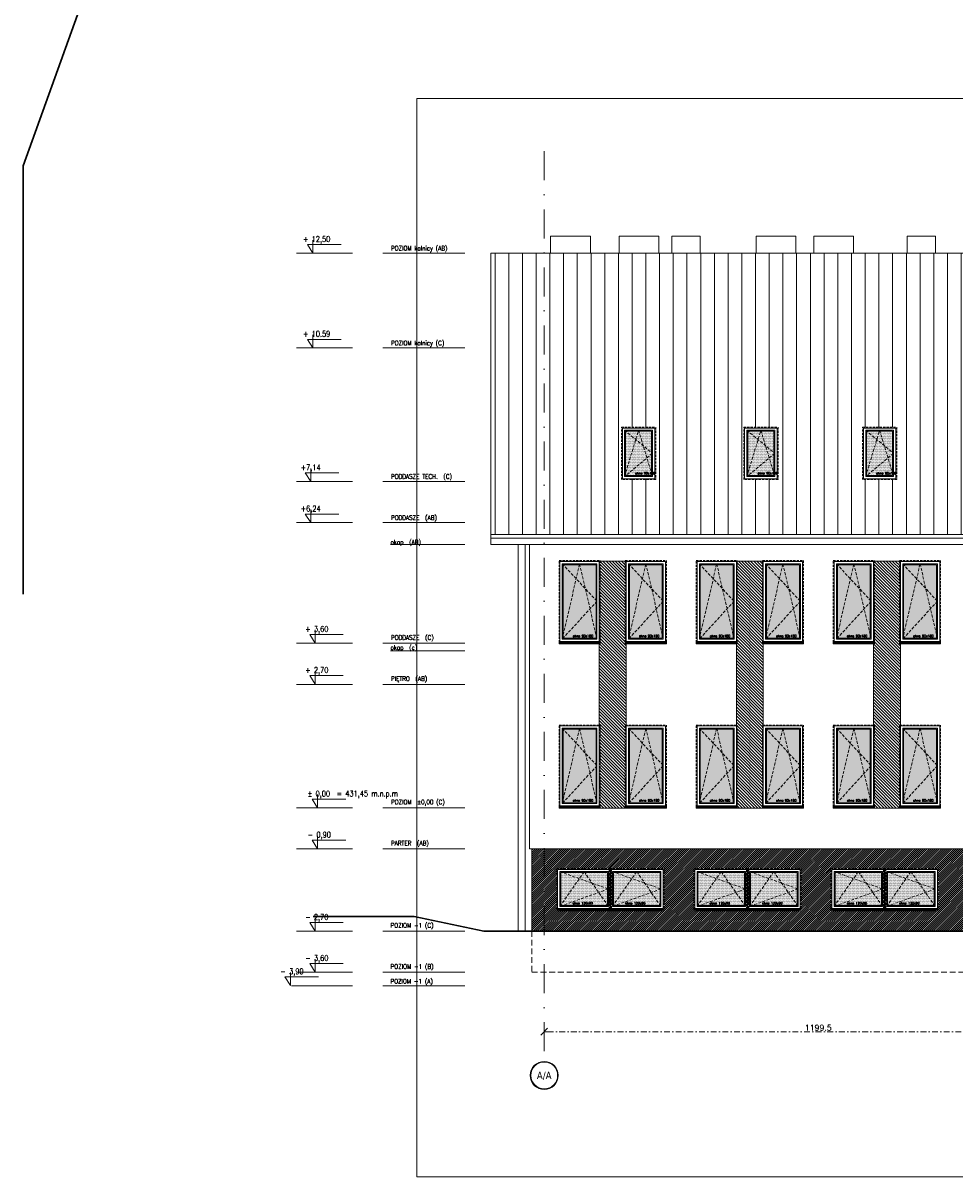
# Model space of a CAD drawing. Header units: millimetres. Extents: x 28291 to 177760, y -399809 to -170937.
# Tile 72 of 256: x 56597 to 58636, y -202902 to -200376. Entities that reach past the tile are written whole.
import ezdxf
from ezdxf.enums import TextEntityAlignment as Align

# ---------------------------------------------------------------- set-up
doc = ezdxf.new("R2010")
doc.units = ezdxf.units.MM
for name, pattern in [('CACHE', [9.525, 6.35, -3.175]), ('CARKOVANA', [7.5, 5, -2.5]), ('DASHDOT', [25.4, 12.7, -6.35, 0, -6.35]), ('HIDDEN', [9.525, 6.35, -3.175])]:
    doc.linetypes.add(name, pattern=pattern)
doc.layers.get('0').update_dxf_attribs({"lineweight": 0})
for name, color, linetype, lineweight in [('! opisy okien elewacja', 7, 'Continuous', 0), ('!! 0_ Istn-sciany', 3, 'Continuous', 30), ('!! 0_ Istn-widok', 1, 'Continuous', 15), ('!! 0_ WIDOK ELEWACJA', 4, 'Continuous', 0), ('!! 0_Istn-cienka', 4, 'Continuous', 9), ('!! 0_Istn-drzwi', 1, 'Continuous', 13), ('!! 0_Osie', 1, 'DASHDOT', 13), ('!! 1  WYDZIELENIE PPOŻ', 252, 'Continuous', 0), ('!! 1_Hatch dach', 252, 'Continuous', 5), ('!! 2_NOWE OKNA WIDOk - remont', 140, 'Continuous', 5), ('!! 2_posadzki winyle 2', 43, 'Continuous', 9), ('!! 2_TYNK OBRYS', 252, 'Continuous', 13), ('0-osie-liniA', 14, 'DASHDOT', 5), ('0-osie-tx', 66, 'Continuous', 9), ('0-rzedne-blok', 62, 'Continuous', 13)]:
    doc.layers.add(name, color=color, linetype=linetype, lineweight=lineweight)
for name, color, linetype, lineweight, true_color in [('!! 0_ Istn-okna - wymienione', 9, 'Continuous', 13, 0x808080), ('!! 1_ELEWACJA KOLOR', 7, 'Continuous', 13, 0x6888bb), ('!! 2_ELEWACJA COKÓŁ', 9, 'Continuous', 13, 0x808080)]:
    doc.layers.add(name, color=color, linetype=linetype, lineweight=lineweight, true_color=true_color)
doc.layers.add('!! 0_ramki', color=66, linetype='Continuous', lineweight=9, plot=False)
doc.styles.add('DEUTSCH', font='SIMPLEX8')
doc.styles.add('SIMPLEX', font='simplex.shx', dxfattribs={"width": 0.77})
doc.styles.add('TAHOMA', font='tahoma.ttf')
doc.styles.add('TXT', font='simplex.shx')
doc.dimstyles.new('DIM50', dxfattribs={"dimscale": 5, "dimtxt": 2.5, "dimasz": 1.5, "dimexe": 0, "dimexo": 0, "dimgap": 0.5, "dimtad": 1, "dimdec": 4, "dimrnd": 0.5, "dimdsep": 46, "dimtxsty": 'TXT', "dimblk1": 'TICK1', "dimblk2": 'TICK1', "dimsah": 1, "dimcen": 0, "dimse1": 1, "dimse2": 1, "dimclrd": 1, "dimclre": 7, "dimclrt": 9, "dimadec": 0, "dimazin": 0, "dimtfac": 1, "dimtdec": 4, "dimtmove": 2, "dimatfit": 3, "dimldrblk": 'TICK1', "dimfxl": 1, "dimtolj": 1, "dimarcsym": 0})
pattern_1 = [(315, (4038.4983, 39195.6034), (3.367596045, 3.367596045), [])]

# ---------------------------------------------------------------- blocks, each defined once
blk = doc.blocks.new('okno 90x180')
at = {"layer": '!! 1_Hatch dach', "true_color": 0x575757}
h = blk.add_hatch(dxfattribs=at)
h.set_pattern_fill('DOTS', color=251)
h.set_pattern_definition([(0, (-9632.3096, -11392.1331), (0.79375, 1.5875), [0, -1.5875])])
h.paths.add_polyline_path([(9, -10), (81, -10), (81, -171), (9, -171)])
at = {"layer": '!! 2_posadzki winyle 2'}
h = blk.add_hatch(dxfattribs=at)
h.set_pattern_fill('ANSI31', color=252, scale=0.2)
h.paths.add_polyline_path([(0, -178), (90, -178), (90, -183), (0, -183)])
at = {"layer": '!! 0_ Istn-okna - wymienione', "linetype": 'CARKOVANA', "lineweight": 5}
blk.add_lwpolyline([(0, -1), (90, -1), (90, -180), (0, -180)], close=True, dxfattribs=at)
at = {"layer": '!! 0_ Istn-okna - wymienione'}
for points in [[(2, -3), (88, -3), (88, -178), (2, -178)], [(7, -8), (83, -8), (83, -173), (7, -173)], [(9, -10), (81, -10), (81, -171), (9, -171)], [(0, -178), (90, -178), (90, -183), (0, -183)]]:
    blk.add_lwpolyline(points, close=True, dxfattribs=at)
at = {"layer": '!! 1_Hatch dach', "color": 251, "linetype": 'CACHE', "true_color": 0x575757}
for points in [[(7, -173), (45, -8), (83, -173)], [(7, -8), (83, -90), (7, -173)]]:
    blk.add_lwpolyline(points, dxfattribs=at)
at = {"insert": (30.1, -163.6), "char_height": 5, "attachment_point": 1, "style": 'TXT'}
blk.add_mtext_dynamic_manual_height_columns('okno 90x180', width=52.63, gutter_width=75, heights=[0], dxfattribs=at)
blk = doc.blocks.new('okno 115x115')
at = {"layer": '!! 1_Hatch dach', "true_color": 0x575757}
h = blk.add_hatch(dxfattribs=at)
h.set_pattern_fill('DOTS', color=251, angle=360)
h.set_pattern_definition([(360, (-21873.4686, 1906.5186), (0.79375, 1.5875), [0, -1.5875])])
h.paths.add_polyline_path([(-12259.7, 13266.7), (-12157.7, 13266.7), (-12157.7, 13194.7), (-12259.7, 13194.7)])
h = blk.add_hatch(dxfattribs=at)
h.set_pattern_fill('ANSI31', color=251, scale=0.2, angle=360)
h.paths.add_polyline_path([(-12264.2, 13187.7), (-12153.2, 13187.7), (-12153.2, 13182.7), (-12264.2, 13182.7)])
at = {"layer": '!! 0_ Istn-okna - wymienione', "linetype": 'CARKOVANA', "lineweight": 5}
blk.add_lwpolyline([(-12268.7, 13275.7), (-12148.7, 13275.7), (-12148.7, 13185.7), (-12268.7, 13185.7)], close=True, dxfattribs=at)
at = {"layer": '!! 0_ Istn-okna - wymienione'}
for points in [[(-12266.7, 13273.7), (-12150.7, 13273.7), (-12150.7, 13187.7), (-12266.7, 13187.7)], [(-12261.7, 13268.7), (-12155.7, 13268.7), (-12155.7, 13192.7), (-12261.7, 13192.7)], [(-12259.7, 13266.7), (-12157.7, 13266.7), (-12157.7, 13194.7), (-12259.7, 13194.7)], [(-12266.7, 13187.7), (-12150.7, 13187.7), (-12150.7, 13182.7), (-12266.7, 13182.7)]]:
    blk.add_lwpolyline(points, close=True, dxfattribs=at)
at = {"layer": '!! 1_Hatch dach', "color": 251, "linetype": 'CACHE', "true_color": 0x575757}
for points in [[(-12261.7, 13192.7), (-12208.7, 13268.7), (-12155.7, 13192.7)], [(-12261.7, 13268.7), (-12155.7, 13230.7), (-12261.7, 13192.7)]]:
    blk.add_lwpolyline(points, dxfattribs=at)
at = {"insert": (-12234.1, 13202.1), "char_height": 5, "attachment_point": 1, "style": 'TXT'}
blk.add_mtext_dynamic_manual_height_columns('okno 120x90', width=52.63, gutter_width=75, heights=[0], dxfattribs=at)
blk = doc.blocks.new('OKNO POŁACIOWE')
at = {"layer": '!! 1_Hatch dach', "true_color": 0x575757}
h = blk.add_hatch(dxfattribs=at)
h.set_pattern_fill('DOTS', color=251)
h.set_pattern_definition([(0, (62967.6391, -229507.4222), (0.79375, 1.5875), [0, -1.5875])])
h.paths.add_polyline_path([(72608.9, -218174.3), (72665.9, -218174.3), (72665.9, -218271.3), (72608.9, -218271.3)])
at = {"layer": '!! 0_ Istn-okna - wymienione', "linetype": 'CARKOVANA', "lineweight": 5}
blk.add_lwpolyline([(72599.9, -218165.3), (72674.9, -218165.3), (72674.9, -218280.3), (72599.9, -218280.3)], close=True, dxfattribs=at)
at = {"layer": '!! 0_ Istn-okna - wymienione'}
for points in [[(72601.9, -218167.3), (72672.9, -218167.3), (72672.9, -218278.3), (72601.9, -218278.3)], [(72606.9, -218172.3), (72667.9, -218172.3), (72667.9, -218273.3), (72606.9, -218273.3)], [(72608.9, -218174.3), (72665.9, -218174.3), (72665.9, -218271.3), (72608.9, -218271.3)]]:
    blk.add_lwpolyline(points, close=True, dxfattribs=at)
at = {"layer": '!! 1_Hatch dach', "color": 251, "linetype": 'CACHE', "true_color": 0x575757}
for points in [[(72606.9, -218273.3), (72637.4, -218172.3), (72667.9, -218273.3)], [(72606.9, -218172.3), (72667.9, -218222.8), (72606.9, -218273.3)]]:
    blk.add_lwpolyline(points, dxfattribs=at)
at = {"insert": (72630, -218263.9), "char_height": 5, "attachment_point": 1, "style": 'TXT'}
blk.add_mtext_dynamic_manual_height_columns('okno 90x180', width=52.63, gutter_width=75, heights=[0], dxfattribs=at)
blk = doc.blocks.new('*U80')
h = blk.add_hatch(color=256)
edge = h.paths.add_edge_path()
edge.add_arc((0, 0), 30.6, 0, 360)
edge = h.paths.add_edge_path(flags=17)
edge.add_arc((0, 0), 29.4, 0, 360)
for radius in [30.6, 29.4]:
    blk.add_circle((0, 0), radius)
at = {"style": 'TAHOMA', "flags": 8}
blk.add_attdef('ANSICHTSNUMMER', text='', height=16, dxfattribs=at).set_placement((0, 0), align=Align.MIDDLE_CENTER)
blk = doc.blocks.new('TICK1')
at = {"color": 2}
blk.add_line((-1, -1), (1, 1), dxfattribs=at)
at = {"color": 0}
for p, q in [((0, 0), (-1, 0)), ((0, -1.4), (0, 1.4))]:
    blk.add_line(p, q, dxfattribs=at)
blk = doc.blocks.new('*D3665')
at = {"color": 1, "lineweight": -2, "transparency": 16777216}
blk.add_line((57745.1, -202584.2), (58929.6, -202584.2), dxfattribs=at)
at = {"layer": 'DEFPOINTS', "color": 0, "transparency": 16777216}
for p in [(58937.1, -202584.2), (57737.6, -202649.3), (58937.1, -202649.3)]:
    blk.add_point(p, dxfattribs=at)
at = {"color": 1, "lineweight": -2, "transparency": 16777216, "xscale": 7.5, "yscale": 7.5, "zscale": 7.5, "rotation": 180}
blk.add_blockref('TICK1', (57737.6, -202584.2), dxfattribs=at)
at = {"color": 1, "lineweight": -2, "transparency": 16777216, "xscale": 7.5, "yscale": 7.5, "zscale": 7.5}
blk.add_blockref('TICK1', (58937.1, -202584.2), dxfattribs=at)
at = {"color": 9, "transparency": 16777216, "insert": (58337.3, -202575.4), "char_height": 12.5, "attachment_point": 5, "style": 'TXT'}
blk.add_mtext('\\A1;1199.5', dxfattribs=at)
blk = doc.blocks.new('D_kota')
for p, q in [((8.7, 0), (8.7, 23)), ((-0.8, 15), (8.7, 15)), ((8.7, 0), (-0.8, 15))]:
    blk.add_line(p, q)
blk.add_lwpolyline([(-0.8, 15), (57.9, 15)])
at = {"style": 'DEUTSCH', "width": 0.8}
blk.add_attdef('POZ.ARCH', (7.3, 19.7), '', height=10, dxfattribs=at)
blk = doc.blocks.new('rzędne elewacje 2')
at = {"layer": '0-rzedne-blok'}
for p, q in [((45385.6, -192844.4), (45385.6, -192773.7)), ((45385.6, -192907), (45385.6, -192784.5)), ((45415.6, -192907), (45415.6, -192784.5)), ((45505.6, -192907), (45505.6, -192784.5)), ((45685.6, -192907), (45685.6, -192784.5)), ((45775.6, -192907), (45775.6, -192784.5)), ((46045.6, -192907), (46045.6, -192784.5)), ((46135.6, -192907), (46135.6, -192784.5)), ((46399.6, -192907), (46399.6, -192784.5)), ((46489.6, -192907), (46489.6, -192784.5)), ((46782.1, -192907), (46782.1, -192784.5)), ((46989.6, -192907), (46989.6, -192784.5)), ((45385.6, -193153), (45385.6, -192973.3)), ((45415.6, -193153), (45415.6, -192973.3)), ((45505.6, -193153), (45505.6, -192973.3)), ((45685.6, -193153), (45685.6, -192973.3)), ((45775.6, -193153), (45775.6, -192973.3)), ((46045.6, -193153), (46045.6, -192973.3)), ((46135.6, -193153), (46135.6, -192973.3)), ((46399.6, -193153), (46399.6, -192973.3)), ((46489.6, -193153), (46489.6, -192973.3)), ((46782.1, -193153), (46782.1, -192973.3)), ((46989.6, -193153), (46989.6, -192973.3)), ((46118.7, -193153), (46118.7, -192990.2)), ((46352, -193153), (46352, -192990.2))]:
    blk.add_line(p, q, dxfattribs=at)
ref = blk.add_blockref('D_kota', (45386.4, -192760.2), dxfattribs=dict(at, xscale=1.250000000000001, yscale=1.250000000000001, zscale=1.250000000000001, rotation=269.9999999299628))
ref.add_attrib('POZ.ARCH', '- 3,90', (45411, -192749.3), dxfattribs={"layer": '0', "height": 12.5, "rotation": 270, "style": 'DEUTSCH', "width": 0.8})
ref = blk.add_blockref('D_kota', (46399.6, -192804.7), dxfattribs=dict(at, xscale=1.250000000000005, yscale=1.250000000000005, zscale=1.250000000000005, rotation=269.9999999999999))
ref.add_attrib('POZ.ARCH', '+6,24', (46424.2, -192793.8), dxfattribs={"layer": '0', "height": 12.5, "rotation": 270, "style": 'DEUTSCH', "width": 0.8})
ref = blk.add_blockref('D_kota', (46489.6, -192804.7), dxfattribs=dict(at, xscale=1.250000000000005, yscale=1.250000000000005, zscale=1.250000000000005, rotation=269.9999999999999))
ref.add_attrib('POZ.ARCH', '+7,14', (46514.2, -192793.8), dxfattribs={"layer": '0', "height": 12.5, "rotation": 270, "style": 'DEUTSCH', "width": 0.8})
ref = blk.add_blockref('D_kota', (46782.1, -192809.5), dxfattribs=dict(at, xscale=1.250000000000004, yscale=1.250000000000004, zscale=1.250000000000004, rotation=269.9999999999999))
ref.add_attrib('POZ.ARCH', '+ 10.59', (46806.7, -192798.7), dxfattribs={"layer": '0', "height": 12.5, "rotation": 270, "style": 'DEUTSCH', "width": 0.8})
ref = blk.add_blockref('D_kota', (46989.6, -192809.5), dxfattribs=dict(at, xscale=1.250000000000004, yscale=1.250000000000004, zscale=1.250000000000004, rotation=269.9999999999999))
ref.add_attrib('POZ.ARCH', '+ 12,50', (47014.2, -192798.7), dxfattribs={"layer": '0', "height": 12.5, "rotation": 270, "style": 'DEUTSCH', "width": 0.8})
ref = blk.add_blockref('D_kota', (45415.6, -192814.4), dxfattribs=dict(at, xscale=1.250000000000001, yscale=1.250000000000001, zscale=1.250000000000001, rotation=269.9999999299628))
ref.add_attrib('POZ.ARCH', '- 3,60', (45440.2, -192803.6), dxfattribs={"layer": '0', "height": 12.5, "rotation": 270, "style": 'DEUTSCH', "width": 0.8})
ref = blk.add_blockref('D_kota', (45505.6, -192814.4), dxfattribs=dict(at, xscale=1.250000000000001, yscale=1.250000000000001, zscale=1.250000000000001, rotation=269.9999999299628))
ref.add_attrib('POZ.ARCH', '- 2,70', (45530.2, -192803.6), dxfattribs={"layer": '0', "height": 12.5, "rotation": 270, "style": 'DEUTSCH', "width": 0.8})
ref = blk.add_blockref('D_kota', (45685.6, -192819.8), dxfattribs=dict(at, xscale=1.250000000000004, yscale=1.250000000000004, zscale=1.250000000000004, rotation=269.9999999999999))
ref.add_attrib('POZ.ARCH', '- 0,90  ', (45710.2, -192809), dxfattribs={"layer": '0', "height": 12.5, "rotation": 270, "style": 'DEUTSCH', "width": 0.8})
ref = blk.add_blockref('D_kota', (45775.6, -192819.8), dxfattribs=dict(at, xscale=1.250000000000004, yscale=1.250000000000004, zscale=1.250000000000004, rotation=269.9999999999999))
ref.add_attrib('POZ.ARCH', '%%p 0,00  = 431,45 m.n.p.m', (45800.2, -192809), dxfattribs={"layer": '0', "height": 12.5, "rotation": 270, "style": 'DEUTSCH', "width": 0.8})
ref = blk.add_blockref('D_kota', (46046.1, -192814.4), dxfattribs=dict(at, xscale=1.250000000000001, yscale=1.250000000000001, zscale=1.250000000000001, rotation=269.9999999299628))
ref.add_attrib('POZ.ARCH', '+ 2,70', (46070.7, -192803.6), dxfattribs={"layer": '0', "height": 12.5, "rotation": 270, "style": 'DEUTSCH', "width": 0.8})
ref = blk.add_blockref('D_kota', (46136.1, -192814.4), dxfattribs=dict(at, xscale=1.250000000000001, yscale=1.250000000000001, zscale=1.250000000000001, rotation=269.9999999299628))
ref.add_attrib('POZ.ARCH', '+ 3,60', (46160.7, -192803.6), dxfattribs={"layer": '0', "height": 12.5, "rotation": 270, "style": 'DEUTSCH', "width": 0.8})
at = {"layer": '0-rzedne-blok', "style": 'SIMPLEX', "width": 0.77}
for s, p in [('POZIOM -1 (A)', (45390.6, -192990.1, 0)), ('POZIOM -1 (B)', (45423, -192990.4, 0)), ('POZIOM -1 (C)', (45513, -192990.4, 0)), ('PARTER  (AB)', (45693, -192991.2, 0)), ('POZIOM  %%P0,00 (C)', (45783, -192991.2, 0)), ('PIĘTRO  (AB)', (46053, -192991.2, 0)), ('okap  (c)', (46121.3, -192990.2)), ('PODDASZE  (C)', (46143, -192991.2, 0)), ('okap  (AB)', (46352, -192990.2)), ('PODDASZE  (AB)', (46405.6, -192991.2, 0)), ('PODDASZE TECH.  (C)', (46495.6, -192991.2, 0)), ('POZIOM kalnicy (C)', (46787.8, -192991.2, 0)), ('POZIOM kalnicy (AB)', (46995.3, -192991.2, 0))]:
    blk.add_text(s, height=10, rotation=270, dxfattribs=at).set_placement(p)
blk = doc.blocks.new('BLOK OSIE ABC PD')
at = {"layer": '0-osie-liniA', "ltscale": 5}
blk.add_lwpolyline([(57737.56735, -200656.87852), (57737.56735, -202649.32309)], dxfattribs=at)
at = {"layer": '0-osie-tx'}
ref = blk.add_blockref('*U80', (57737.56735, -202679.92309), dxfattribs=dict(at, rotation=180))
ref.add_attrib('ANSICHTSNUMMER', 'A/A', dxfattribs={"layer": '0', "height": 16, "style": 'TAHOMA', "flags": 8}).set_placement((57737.56735, -202679.92309), align=Align.MIDDLE_CENTER)
dim = blk.add_aligned_dim(p1=(57737.56735, -202649.32309), p2=(58937.06735, -202649.32309), distance=65.13572, dimstyle='DIM50')
dim.commit()
dim.dimension.update_dxf_attribs({"geometry": '*D3665', "text_midpoint": (58337.31735, -202575.43737)})

msp = doc.modelspace()

# ---------------------------------------------------------------- hatches: boundary and pattern name
at = {"layer": '!! 1_ELEWACJA KOLOR', "true_color": 0x4f5358}
h = msp.add_hatch(dxfattribs=at)
h.set_pattern_fill('ANSI31', color=251, scale=1.5, angle=-90)
h.set_pattern_definition(pattern_1)
h.paths.add_polyline_path([(57858.06735, -201553.74713), (57917.06735, -201553.74713), (57917.06735, -202094.74713), (57858.06735, -202094.74713)])
h = msp.add_hatch(dxfattribs=at)
h.set_pattern_fill('ANSI31', color=251, scale=1.5, angle=-90)
h.set_pattern_definition(pattern_1)
h.paths.add_polyline_path([(58158.06735, -201553.74713), (58217.06735, -201553.74713), (58217.06735, -202094.74713), (58158.06735, -202094.74713)])
h = msp.add_hatch(dxfattribs=at)
h.set_pattern_fill('ANSI31', color=251, scale=1.5, angle=-90)
h.set_pattern_definition(pattern_1)
h.paths.add_polyline_path([(58458.06735, -201553.74713), (58517.06735, -201553.74713), (58517.06735, -202094.74713), (58458.06735, -202094.74713)])
at = {"layer": '!! 1_Hatch dach'}
h = msp.add_hatch(dxfattribs=at)
h.set_pattern_fill('_USER', color=8, scale=30, angle=90, pattern_type=0)
h.set_pattern_definition([(90, (0, 0), (-30, 2e-15), [])])
h.paths.add_polyline_path([(58977.56735, -200879.74713), (57620.56735, -200879.74713), (57620.56735, -201495.5652), (58977.56735, -201495.5652)])
h.paths.add_polyline_path([(58509.14954, -201375.54958), (58434.14954, -201375.54958), (58434.14954, -201260.54958), (58509.14954, -201260.54958)], flags=16)
h.paths.add_polyline_path([(58507.14954, -201373.54958), (58436.14954, -201373.54958), (58436.14954, -201262.54958), (58507.14954, -201262.54958)], flags=0)
h.paths.add_polyline_path([(58502.14954, -201368.54958), (58441.14954, -201368.54958), (58441.14954, -201267.54958), (58502.14954, -201267.54958)], flags=0)
h.paths.add_polyline_path([(58501.54558, -201366.54958), (58443.56538, -201366.54958), (58441.14954, -201368.54958), (58443.14954, -201361.92662), (58443.14954, -201269.20531), (58443.56538, -201269.54958), (58471.04558, -201269.54958), (58471.64954, -201267.54958), (58472.2535, -201269.54958), (58500.14954, -201269.54958), (58500.14954, -201316.39384), (58502.14954, -201318.04958), (58500.14954, -201319.70531), (58500.14954, -201361.92662)], flags=0)
h.paths.add_polyline_path([(58249.25676, -201375.54958), (58174.25676, -201375.54958), (58174.25676, -201260.54958), (58249.25676, -201260.54958)], flags=16)
h.paths.add_polyline_path([(58247.25676, -201373.54958), (58176.25676, -201373.54958), (58176.25676, -201262.54958), (58247.25676, -201262.54958)], flags=0)
h.paths.add_polyline_path([(58242.25676, -201368.54958), (58181.25676, -201368.54958), (58181.25676, -201267.54958), (58242.25676, -201267.54958)], flags=0)
h.paths.add_polyline_path([(58241.6528, -201366.54958), (58183.6726, -201366.54958), (58181.25676, -201368.54958), (58183.25676, -201361.92662), (58183.25676, -201269.20531), (58183.6726, -201269.54958), (58211.1528, -201269.54958), (58211.75676, -201267.54958), (58212.36072, -201269.54958), (58240.25676, -201269.54958), (58240.25676, -201316.39384), (58242.25676, -201318.04958), (58240.25676, -201319.70531), (58240.25676, -201361.92662)], flags=0)
h.paths.add_polyline_path([(57981.60457, -201375.54958), (57906.60457, -201375.54958), (57906.60457, -201260.54958), (57981.60457, -201260.54958)], flags=16)
h.paths.add_polyline_path([(57979.60457, -201373.54958), (57908.60457, -201373.54958), (57908.60457, -201262.54958), (57979.60457, -201262.54958)], flags=0)
h.paths.add_polyline_path([(57974.60457, -201368.54958), (57913.60457, -201368.54958), (57913.60457, -201267.54958), (57974.60457, -201267.54958)], flags=0)
h.paths.add_polyline_path([(57974.00061, -201366.54958), (57916.02041, -201366.54958), (57913.60457, -201368.54958), (57915.60457, -201361.92662), (57915.60457, -201269.20531), (57916.02041, -201269.54958), (57943.50061, -201269.54958), (57944.10457, -201267.54958), (57944.70853, -201269.54958), (57972.60457, -201269.54958), (57972.60457, -201316.39384), (57974.60457, -201318.04958), (57972.60457, -201319.70531), (57972.60457, -201361.92662)], flags=0)
h.paths.add_polyline_path([(57935.43233, -201365.38995), (57985.55137, -201365.38995), (57985.55137, -201357.88995), (57935.43233, -201357.88995)], flags=24)
h.paths.add_polyline_path([(58203.08452, -201365.38995), (58253.20356, -201365.38995), (58253.20356, -201357.88995), (58203.08452, -201357.88995)], flags=24)
h.paths.add_polyline_path([(58462.97729, -201365.38995), (58513.09634, -201365.38995), (58513.09634, -201357.88995), (58462.97729, -201357.88995)], flags=24)
at = {"layer": '!! 2_ELEWACJA COKÓŁ', "true_color": 0x2b2b2c}
h = msp.add_hatch(dxfattribs=at)
h.set_pattern_fill('ANSI31', color=250)
h.paths.add_polyline_path([(57710.56735, -202183.74713), (59001.56735, -202183.74713), (59001.56735, -202363.74713), (57710.56735, -202363.74713)])
h.paths.add_polyline_path([(58480.06735, -202226.74713), (58600.06735, -202226.74713), (58600.06735, -202316.74713), (58480.06735, -202316.74713)], flags=16)
h.paths.add_polyline_path([(58487.06735, -202233.74713), (58593.06735, -202233.74713), (58593.06735, -202309.74713), (58487.06735, -202309.74713)], flags=0)
h.paths.add_polyline_path([(58482.06735, -202228.74713), (58598.06735, -202228.74713), (58598.06735, -202314.74713), (58482.06735, -202314.74713)], flags=0)
h.paths.add_polyline_path([(58489.06735, -202235.74713), (58591.06735, -202235.74713), (58591.06735, -202307.74713), (58489.06735, -202307.74713)], flags=0)
h.paths.add_polyline_path([(58513.3951, -202306.5875), (58563.51415, -202306.5875), (58563.51415, -202299.0875), (58513.3951, -202299.0875)], flags=0)
edge = h.paths.add_edge_path(flags=0)
edge.add_line((58487.06735, -202309.74713), (58540.06735, -202233.74713))
edge.add_line((58540.06735, -202233.74713), (58593.06735, -202309.74713))
edge = h.paths.add_edge_path(flags=0)
edge.add_line((58487.06735, -202233.74713), (58593.06735, -202271.74713))
edge.add_line((58593.06735, -202271.74713), (58487.06735, -202309.74713))
h.paths.add_polyline_path([(58482.06735, -202314.74713), (58598.06735, -202314.74713), (58598.06735, -202319.74713), (58482.06735, -202319.74713)], flags=16)
h.paths.add_polyline_path([(58365.06735, -202226.74713), (58485.06735, -202226.74713), (58485.06735, -202316.74713), (58365.06735, -202316.74713)], flags=16)
h.paths.add_polyline_path([(58372.06735, -202233.74713), (58478.06735, -202233.74713), (58478.06735, -202309.74713), (58372.06735, -202309.74713)], flags=0)
h.paths.add_polyline_path([(58367.06735, -202228.74713), (58483.06735, -202228.74713), (58483.06735, -202314.74713), (58367.06735, -202314.74713)], flags=0)
h.paths.add_polyline_path([(58374.06735, -202235.74713), (58476.06735, -202235.74713), (58476.06735, -202307.74713), (58374.06735, -202307.74713)], flags=0)
h.paths.add_polyline_path([(58398.3951, -202306.5875), (58448.51415, -202306.5875), (58448.51415, -202299.0875), (58398.3951, -202299.0875)], flags=0)
edge = h.paths.add_edge_path(flags=0)
edge.add_line((58372.06735, -202309.74713), (58425.06735, -202233.74713))
edge.add_line((58425.06735, -202233.74713), (58478.06735, -202309.74713))
edge = h.paths.add_edge_path(flags=0)
edge.add_line((58372.06735, -202233.74713), (58478.06735, -202271.74713))
edge.add_line((58478.06735, -202271.74713), (58372.06735, -202309.74713))
h.paths.add_polyline_path([(58367.06735, -202314.74713), (58483.06735, -202314.74713), (58483.06735, -202319.74713), (58367.06735, -202319.74713)], flags=16)
h.paths.add_polyline_path([(58180.06735, -202226.74713), (58300.06735, -202226.74713), (58300.06735, -202316.74713), (58180.06735, -202316.74713)], flags=16)
h.paths.add_polyline_path([(58187.06735, -202233.74713), (58293.06735, -202233.74713), (58293.06735, -202309.74713), (58187.06735, -202309.74713)], flags=0)
h.paths.add_polyline_path([(58182.06735, -202228.74713), (58298.06735, -202228.74713), (58298.06735, -202314.74713), (58182.06735, -202314.74713)], flags=0)
h.paths.add_polyline_path([(58189.06735, -202235.74713), (58291.06735, -202235.74713), (58291.06735, -202307.74713), (58189.06735, -202307.74713)], flags=0)
h.paths.add_polyline_path([(58213.3951, -202306.5875), (58263.51415, -202306.5875), (58263.51415, -202299.0875), (58213.3951, -202299.0875)], flags=0)
edge = h.paths.add_edge_path(flags=0)
edge.add_line((58187.06735, -202309.74713), (58240.06735, -202233.74713))
edge.add_line((58240.06735, -202233.74713), (58293.06735, -202309.74713))
edge = h.paths.add_edge_path(flags=0)
edge.add_line((58187.06735, -202233.74713), (58293.06735, -202271.74713))
edge.add_line((58293.06735, -202271.74713), (58187.06735, -202309.74713))
h.paths.add_polyline_path([(58182.06735, -202314.74713), (58298.06735, -202314.74713), (58298.06735, -202319.74713), (58182.06735, -202319.74713)], flags=16)
h.paths.add_polyline_path([(58065.06735, -202226.74713), (58185.06735, -202226.74713), (58185.06735, -202316.74713), (58065.06735, -202316.74713)], flags=16)
h.paths.add_polyline_path([(58072.06735, -202233.74713), (58178.06735, -202233.74713), (58178.06735, -202309.74713), (58072.06735, -202309.74713)], flags=0)
h.paths.add_polyline_path([(58067.06735, -202228.74713), (58183.06735, -202228.74713), (58183.06735, -202314.74713), (58067.06735, -202314.74713)], flags=0)
h.paths.add_polyline_path([(58074.06735, -202235.74713), (58176.06735, -202235.74713), (58176.06735, -202307.74713), (58074.06735, -202307.74713)], flags=0)
h.paths.add_polyline_path([(58098.3951, -202306.5875), (58148.51415, -202306.5875), (58148.51415, -202299.0875), (58098.3951, -202299.0875)], flags=0)
edge = h.paths.add_edge_path(flags=0)
edge.add_line((58072.06735, -202309.74713), (58125.06735, -202233.74713))
edge.add_line((58125.06735, -202233.74713), (58178.06735, -202309.74713))
edge = h.paths.add_edge_path(flags=0)
edge.add_line((58072.06735, -202233.74713), (58178.06735, -202271.74713))
edge.add_line((58178.06735, -202271.74713), (58072.06735, -202309.74713))
h.paths.add_polyline_path([(58067.06735, -202314.74713), (58183.06735, -202314.74713), (58183.06735, -202319.74713), (58067.06735, -202319.74713)], flags=16)
h.paths.add_polyline_path([(57880.06735, -202226.74713), (58000.06735, -202226.74713), (58000.06735, -202316.74713), (57880.06735, -202316.74713)], flags=16)
h.paths.add_polyline_path([(57887.06735, -202233.74713), (57993.06735, -202233.74713), (57993.06735, -202309.74713), (57887.06735, -202309.74713)], flags=0)
h.paths.add_polyline_path([(57882.06735, -202228.74713), (57998.06735, -202228.74713), (57998.06735, -202314.74713), (57882.06735, -202314.74713)], flags=0)
h.paths.add_polyline_path([(57889.06735, -202235.74713), (57991.06735, -202235.74713), (57991.06735, -202307.74713), (57889.06735, -202307.74713)], flags=0)
h.paths.add_polyline_path([(57913.3951, -202306.5875), (57963.51415, -202306.5875), (57963.51415, -202299.0875), (57913.3951, -202299.0875)], flags=0)
edge = h.paths.add_edge_path(flags=0)
edge.add_line((57887.06735, -202309.74713), (57940.06735, -202233.74713))
edge.add_line((57940.06735, -202233.74713), (57993.06735, -202309.74713))
edge = h.paths.add_edge_path(flags=0)
edge.add_line((57887.06735, -202233.74713), (57993.06735, -202271.74713))
edge.add_line((57993.06735, -202271.74713), (57887.06735, -202309.74713))
h.paths.add_polyline_path([(57882.06735, -202314.74713), (57998.06735, -202314.74713), (57998.06735, -202319.74713), (57882.06735, -202319.74713)], flags=16)
h.paths.add_polyline_path([(57765.06735, -202226.74713), (57885.06735, -202226.74713), (57885.06735, -202316.74713), (57765.06735, -202316.74713)], flags=16)
h.paths.add_polyline_path([(57772.06735, -202233.74713), (57878.06735, -202233.74713), (57878.06735, -202309.74713), (57772.06735, -202309.74713)], flags=0)
h.paths.add_polyline_path([(57767.06735, -202228.74713), (57883.06735, -202228.74713), (57883.06735, -202314.74713), (57767.06735, -202314.74713)], flags=0)
h.paths.add_polyline_path([(57774.06735, -202235.74713), (57876.06735, -202235.74713), (57876.06735, -202307.74713), (57774.06735, -202307.74713)], flags=0)
h.paths.add_polyline_path([(57798.3951, -202306.5875), (57848.51415, -202306.5875), (57848.51415, -202299.0875), (57798.3951, -202299.0875)], flags=0)
edge = h.paths.add_edge_path(flags=0)
edge.add_line((57772.06735, -202309.74713), (57825.06735, -202233.74713))
edge.add_line((57825.06735, -202233.74713), (57878.06735, -202309.74713))
edge = h.paths.add_edge_path(flags=0)
edge.add_line((57772.06735, -202233.74713), (57878.06735, -202271.74713))
edge.add_line((57878.06735, -202271.74713), (57772.06735, -202309.74713))
h.paths.add_polyline_path([(57767.06735, -202314.74713), (57883.06735, -202314.74713), (57883.06735, -202319.74713), (57767.06735, -202319.74713)], flags=16)

# ---------------------------------------------------------------- linework, layer by layer
at = {"layer": '!! 0_ Istn-sciany'}
for points in [[(56897.91608, -199506.04847), (56897.91608, -199852.29438), (56597.23552, -200688.31431), (56597.23552, -201626.63639)], [(57710.56735, -202363.74713), (57605.56735, -202363.74713), (57453.0479, -202332.21228), (57232.02214, -202332.21228)], [(60780.56735, -202363.74713), (57705.56735, -202363.74713)]]:
    msp.add_lwpolyline(points, dxfattribs=at)
at = {"layer": '!! 0_ Istn-widok'}
for points in [[(57751.56735, -200842.74713), (57838.56735, -200842.74713), (57838.56735, -200879.74713), (57751.56735, -200879.74713)], [(57901.56735, -200842.74713), (57988.56735, -200842.74713), (57988.56735, -200879.74713), (57901.56735, -200879.74713)], [(58016.56735, -200842.74713), (58078.56735, -200842.74713), (58078.56735, -200879.74713), (58016.56735, -200879.74713)], [(58201.56735, -200842.74713), (58288.56735, -200842.74713), (58288.56735, -200879.74713), (58201.56735, -200879.74713)], [(58327.56735, -200842.74713), (58414.56735, -200842.74713), (58414.56735, -200879.74713), (58327.56735, -200879.74713)], [(58531.56735, -200842.74713), (58593.56735, -200842.74713), (58593.56735, -200879.74713), (58531.56735, -200879.74713)]]:
    msp.add_lwpolyline(points, close=True, dxfattribs=at)
at = {"layer": '!! 0_ WIDOK ELEWACJA'}
for points in [[(63933.56735, -200879.74713), (57620.56735, -200879.74713)], [(57620.56735, -200879.74713), (57620.56735, -201517.33589)], [(60948.79664, -201495.5652), (57620.56735, -201495.5652)], [(60939.41272, -201503.82305), (57620.56735, -201503.82305)], [(60924.05721, -201517.33589), (57620.56735, -201517.33589)], [(57713.56055, -201517.33589), (57620.56735, -201517.33589)], [(57680.56735, -201517.33589), (57680.56735, -202363.74713)], [(57695.56735, -201517.33589), (57695.56735, -202363.74713)], [(57705.56735, -201517.33589), (57705.56735, -202183.74713)], [(58669.56735, -202183.74713), (57705.56735, -202183.74713)], [(57710.56735, -202183.74713), (57710.56735, -202363.74713)]]:
    msp.add_lwpolyline(points, dxfattribs=at)
at = {"layer": '!! 0_Istn-cienka', "linetype": 'HIDDEN', "ltscale": 2}
for points in [[(57710.56735, -202363.74713), (57710.56735, -202453.74713)], [(57710.56735, -202453.74713), (60780.56735, -202453.74713)]]:
    msp.add_lwpolyline(points, dxfattribs=at)
at = {"layer": '!! 0_Istn-drzwi'}
msp.add_lwpolyline([(57620.56735, -200879.74713), (63933.56735, -200879.74713)], dxfattribs=at)
at = {"layer": '!! 0_ramki'}
msp.add_lwpolyline([(57458.92604, -200541.22215), (64582.1521, -200541.22215), (64582.1521, -202902.02336), (57458.92604, -202902.02336)], close=True, dxfattribs=at)
at = {"layer": '!! 2_TYNK OBRYS'}
for points in [[(57858.06735, -201553.74713), (57917.06735, -201553.74713), (57917.06735, -202094.74713), (57858.06735, -202094.74713)], [(58158.06735, -201553.74713), (58217.06735, -201553.74713), (58217.06735, -202094.74713), (58158.06735, -202094.74713)], [(58458.06735, -201553.74713), (58517.06735, -201553.74713), (58517.06735, -202094.74713), (58458.06735, -202094.74713)]]:
    msp.add_lwpolyline(points, close=True, dxfattribs=at)

# ---------------------------------------------------------------- block references
at = {"layer": '! opisy okien elewacja'}
for p in [(-14693.34419, 16904.73947), (-14425.692, 16904.73947), (-14165.79922, 16904.73947)]:
    msp.add_blockref('OKNO POŁACIOWE', p, dxfattribs=at)
at = {"layer": '!! 0_Osie'}
msp.add_blockref('BLOK OSIE ABC PD', (0, 0), dxfattribs=at)
at = {"layer": '!! 1  WYDZIELENIE PPOŻ', "rotation": 89.99999999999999}
msp.add_blockref('rzędne elewacje 2', (-135588.90742, -247869.37131), dxfattribs=at)
at = {"layer": '!! 2_NOWE OKNA WIDOk - remont'}
for name, p in [('okno 90x180', (57770.06735, -201551.74713)), ('okno 90x180', (57915.06735, -201551.74713)), ('okno 90x180', (58070.06735, -201551.74713)), ('okno 90x180', (58215.06735, -201551.74713)), ('okno 90x180', (58370.06735, -201551.74713)), ('okno 90x180', (58515.06735, -201551.74713)), ('okno 90x180', (57770.06735, -201911.74713)), ('okno 90x180', (57915.06735, -201911.74713)), ('okno 90x180', (58070.06735, -201911.74713)), ('okno 90x180', (58215.06735, -201911.74713)), ('okno 90x180', (58370.06735, -201911.74713)), ('okno 90x180', (58515.06735, -201911.74713)), ('okno 115x115', (70033.72636, -215502.3989)), ('okno 115x115', (70148.72636, -215502.3989)), ('okno 115x115', (70333.72636, -215502.3989)), ('okno 115x115', (70448.72636, -215502.3989)), ('okno 115x115', (70633.72636, -215502.3989)), ('okno 115x115', (70748.72636, -215502.3989))]:
    msp.add_blockref(name, p, dxfattribs=at)

doc.saveas('drawing.dxf')
